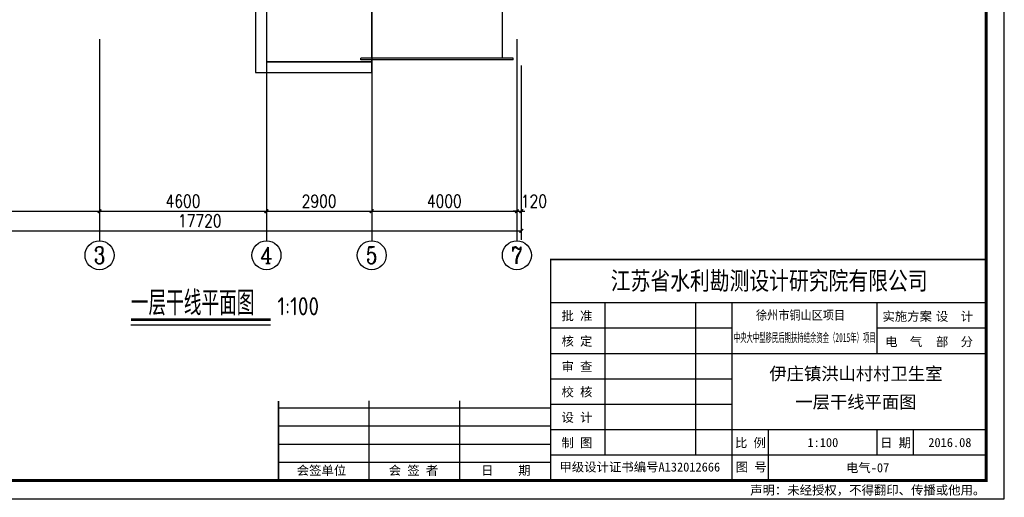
# Model space of a CAD drawing. Extents: x 41933 to 169416, y 41775 to 279375.
# Tile 31 of 39: x 98802 to 125933, y 160614 to 173786. Entities that reach past the tile are written whole.
import ezdxf
from ezdxf.enums import TextEntityAlignment as Align

# ---------------------------------------------------------------- set-up
doc = ezdxf.new("R2010")
doc.units = 0
doc.header["$LTSCALE"] = 1000
doc.header["$MEASUREMENT"] = 0
for name, color, linetype in [('AXIS', 3, 'Continuous'), ('AXIS_TEXT', 7, 'Continuous'), ('DIM_SYMB', 3, 'Continuous'), ('PUB_TEXT', 7, 'Continuous'), ('WINDOW', 4, 'Continuous'), ('图框', 4, 'Continuous')]:
    doc.layers.add(name, color=color, linetype=linetype)
doc.styles.add('_TCH_AXIS', font='COMPLEX', dxfattribs={"bigfont": 'GBCBIG'})
doc.styles.add('_TCH_WINDOW', font='SIMPLEX', dxfattribs={"bigfont": 'GBCBIG'})
doc.styles.add('COMPLEX', font='COMPLEX')
doc.styles.add('DIM_FONT', font='simplex.shx', dxfattribs={"width": 0.8})
doc.styles.add('ST', font='SimSun.ttf', dxfattribs={"height": 7})
doc.styles.get("Standard").update_dxf_attribs({"font": 'gbenor.shx', "bigfont": 'gbcbig.shx'})
doc.dimstyles.new('_TCH_ARCH&&100', dxfattribs={"dimtxt": 350, "dimasz": 100, "dimexe": 250, "dimexo": 300, "dimgap": 100, "dimtad": 1, "dimdec": 0, "dimzin": 0, "dimdsep": 46, "dimtxsty": 'DIM_FONT', "dimblk": 'ARCHTICK', "dimcen": 0.09, "dimclrt": 7, "dimazin": 2, "dimtfac": 1, "dimtdec": 0, "dimtix": 1, "dimtmove": 2, "dimatfit": 3, "dimfxl": 0, "dimtolj": 1, "dimtzin": 0, "dimarcsym": 0})

# ---------------------------------------------------------------- blocks, each defined once
blk = doc.blocks.new('_ArchTick')
at = {"color": 0, "linetype": 'ByBlock', "const_width": 0.4}
blk.add_lwpolyline([(-0.5, -0.5), (0.5, 0.5)], dxfattribs=at)
blk = doc.blocks.new('*D41')
at = {"layer": 'AXIS', "color": 0, "lineweight": -2, "transparency": 16777216}
for p, q in [((95002, 172266), (95002, 168255)), ((101002, 172266), (101002, 168255)), ((95002, 168505), (101002, 168505))]:
    blk.add_line(p, q, dxfattribs=at)
at = {"layer": 'Defpoints', "color": 0, "transparency": 16777216}
for p in [(95002, 172566), (101002, 172566), (101002, 168505)]:
    blk.add_point(p, dxfattribs=at)
at = {"layer": 'AXIS', "color": 0, "lineweight": -2, "transparency": 16777216, "xscale": 100, "yscale": 100, "zscale": 100, "rotation": 180}
blk.add_blockref('_ArchTick', (95002, 168505), dxfattribs=at)
at = {"layer": 'AXIS', "color": 0, "lineweight": -2, "transparency": 16777216, "xscale": 100, "yscale": 100, "zscale": 100}
blk.add_blockref('_ArchTick', (101002, 168505), dxfattribs=at)
at = {"layer": 'AXIS', "color": 7, "transparency": 16777216, "insert": (98002, 168780), "char_height": 350, "attachment_point": 5, "style": 'DIM_FONT'}
blk.add_mtext('\\A1;6000', dxfattribs=at)
blk = doc.blocks.new('*D42')
at = {"layer": 'AXIS', "color": 0, "lineweight": -2, "transparency": 16777216}
for p, q in [((101002, 172266), (101002, 168255)), ((105602, 172266), (105602, 168255)), ((101002, 168505), (105602, 168505))]:
    blk.add_line(p, q, dxfattribs=at)
at = {"layer": 'Defpoints', "color": 0, "transparency": 16777216}
for p in [(101002, 172566), (105602, 172566), (105602, 168505)]:
    blk.add_point(p, dxfattribs=at)
at = {"layer": 'AXIS', "color": 0, "lineweight": -2, "transparency": 16777216, "xscale": 100, "yscale": 100, "zscale": 100, "rotation": 180}
blk.add_blockref('_ArchTick', (101002, 168505), dxfattribs=at)
at = {"layer": 'AXIS', "color": 0, "lineweight": -2, "transparency": 16777216, "xscale": 100, "yscale": 100, "zscale": 100}
blk.add_blockref('_ArchTick', (105602, 168505), dxfattribs=at)
at = {"layer": 'AXIS', "color": 7, "transparency": 16777216, "insert": (103302, 168780), "char_height": 350, "attachment_point": 5, "style": 'DIM_FONT'}
blk.add_mtext('\\A1;4600', dxfattribs=at)
blk = doc.blocks.new('*D43')
at = {"layer": 'AXIS', "color": 0, "lineweight": -2, "transparency": 16777216}
for p, q in [((105602, 172266), (105602, 168255)), ((108502, 172266), (108502, 168255)), ((105602, 168505), (108502, 168505))]:
    blk.add_line(p, q, dxfattribs=at)
at = {"layer": 'Defpoints', "color": 0, "transparency": 16777216}
for p in [(105602, 172566), (108502, 172566), (108502, 168505)]:
    blk.add_point(p, dxfattribs=at)
at = {"layer": 'AXIS', "color": 0, "lineweight": -2, "transparency": 16777216, "xscale": 100, "yscale": 100, "zscale": 100, "rotation": 180}
blk.add_blockref('_ArchTick', (105602, 168505), dxfattribs=at)
at = {"layer": 'AXIS', "color": 0, "lineweight": -2, "transparency": 16777216, "xscale": 100, "yscale": 100, "zscale": 100}
blk.add_blockref('_ArchTick', (108502, 168505), dxfattribs=at)
at = {"layer": 'AXIS', "color": 7, "transparency": 16777216, "insert": (107052, 168780), "char_height": 350, "attachment_point": 5, "style": 'DIM_FONT'}
blk.add_mtext('\\A1;2900', dxfattribs=at)
blk = doc.blocks.new('*D44')
at = {"layer": 'AXIS', "color": 0, "lineweight": -2, "transparency": 16777216}
for p, q in [((108502, 172266), (108502, 168255)), ((112502, 172266), (112502, 168255)), ((108502, 168505), (112502, 168505))]:
    blk.add_line(p, q, dxfattribs=at)
at = {"layer": 'Defpoints', "color": 0, "transparency": 16777216}
for p in [(108502, 172566), (112502, 172566), (112502, 168505)]:
    blk.add_point(p, dxfattribs=at)
at = {"layer": 'AXIS', "color": 0, "lineweight": -2, "transparency": 16777216, "xscale": 100, "yscale": 100, "zscale": 100, "rotation": 180}
blk.add_blockref('_ArchTick', (108502, 168505), dxfattribs=at)
at = {"layer": 'AXIS', "color": 0, "lineweight": -2, "transparency": 16777216, "xscale": 100, "yscale": 100, "zscale": 100}
blk.add_blockref('_ArchTick', (112502, 168505), dxfattribs=at)
at = {"layer": 'AXIS', "color": 7, "transparency": 16777216, "insert": (110502, 168780), "char_height": 350, "attachment_point": 5, "style": 'DIM_FONT'}
blk.add_mtext('\\A1;4000', dxfattribs=at)
blk = doc.blocks.new('*D45')
at = {"layer": 'AXIS', "color": 0, "lineweight": -2, "transparency": 16777216}
for p, q in [((112502, 172266), (112502, 168255)), ((112622, 172266), (112622, 168255)), ((112502, 168505), (112402, 168505)), ((112502, 168505), (112622, 168505)), ((112622, 168505), (112722, 168505))]:
    blk.add_line(p, q, dxfattribs=at)
at = {"layer": 'Defpoints', "color": 0, "transparency": 16777216}
for p in [(112502, 172566), (112622, 172566), (112622, 168505)]:
    blk.add_point(p, dxfattribs=at)
at = {"layer": 'AXIS', "color": 0, "lineweight": -2, "transparency": 16777216, "xscale": 100, "yscale": 100, "zscale": 100}
blk.add_blockref('_ArchTick', (112502, 168505), dxfattribs=at)
at = {"layer": 'AXIS', "color": 0, "lineweight": -2, "transparency": 16777216, "xscale": 100, "yscale": 100, "zscale": 100, "rotation": 180}
blk.add_blockref('_ArchTick', (112622, 168505), dxfattribs=at)
at = {"layer": 'AXIS', "color": 7, "transparency": 16777216, "insert": (112972, 168780), "char_height": 350, "attachment_point": 5, "style": 'DIM_FONT'}
blk.add_mtext('\\A1;120', dxfattribs=at)
blk = doc.blocks.new('*D46')
at = {"layer": 'AXIS', "color": 0, "lineweight": -2, "transparency": 16777216}
for p, q in [((94902, 172524), (94902, 167714)), ((112622, 172524), (112622, 167714)), ((94902, 167964), (112622, 167964))]:
    blk.add_line(p, q, dxfattribs=at)
at = {"layer": 'Defpoints', "color": 0, "transparency": 16777216}
for p in [(94902, 172824), (112622, 172824), (112622, 167964)]:
    blk.add_point(p, dxfattribs=at)
at = {"layer": 'AXIS', "color": 0, "lineweight": -2, "transparency": 16777216, "xscale": 100, "yscale": 100, "zscale": 100, "rotation": 180}
blk.add_blockref('_ArchTick', (94902, 167964), dxfattribs=at)
at = {"layer": 'AXIS', "color": 0, "lineweight": -2, "transparency": 16777216, "xscale": 100, "yscale": 100, "zscale": 100}
blk.add_blockref('_ArchTick', (112622, 167964), dxfattribs=at)
at = {"layer": 'AXIS', "color": 7, "transparency": 16777216, "insert": (103762, 168239), "char_height": 350, "attachment_point": 5, "style": 'DIM_FONT'}
blk.add_mtext('\\A1;17720', dxfattribs=at)
blk = doc.blocks.new('_AXISO')
blk.add_circle((0, 0), 0.5)
at = {"layer": 'AXIS_TEXT', "style": 'COMPLEX', "width": 1.041667}
blk.add_attdef('A', text='', height=0.56, dxfattribs=at).set_placement((-0.25, -0.28), (0.25, -0.28), align=Align.FIT)

msp = doc.modelspace()

# ---------------------------------------------------------------- linework, layer by layer
for p, q in [((108501.9, 174228.1), (108501.9, 172728.1)), ((112101.9, 172728.1), (112101.9, 174228.1)), ((112401.9, 172728.1), (108201.9, 172728.1)), ((108201.9, 172678.1), (108201.9, 172728.1)), ((112401.9, 172678.1), (108201.9, 172678.1)), ((112401.9, 172678.1), (112401.9, 172728.1))]:
    msp.add_line(p, q)
msp.add_lwpolyline([(108501.9, 172728.1), (108501.9, 174228.1)])
at = {"layer": 'AXIS'}
for p, q in [((101001.9, 173249.7), (101001.9, 167689.5)), ((105601.9, 173249.7), (105601.9, 167689.5)), ((108501.9, 173249.7), (108501.9, 167689.5)), ((112501.9, 173249.7), (112501.9, 167689.5))]:
    msp.add_line(p, q, dxfattribs=at)
at = {"layer": 'DIM_SYMB', "const_width": 70}
msp.add_lwpolyline([(101865.5, 165514.6), (105716.7, 165514.6)], dxfattribs=at)
at = {"layer": 'DIM_SYMB'}
msp.add_lwpolyline([(101865.5, 165374.6), (105716.7, 165374.6)], dxfattribs=at)
at = {"layer": 'WINDOW'}
for p, q in [((108501.9, 172628.1), (105601.9, 172628.1)), ((108501.9, 172328.1), (108501.9, 172678.1))]:
    msp.add_line(p, q, dxfattribs=at)
for points in [[(105301.9, 174828.1), (105301.9, 172328.1), (108501.9, 172328.1)], [(105601.9, 174828.1), (105601.9, 172628.1), (108501.9, 172628.1)]]:
    msp.add_lwpolyline(points, dxfattribs=at)
at = {"layer": '图框'}
for p, q in [((125433, 165975), (113433, 165975)), ((114933, 161775), (114933, 165975)), ((117433, 161775), (117433, 165975)), ((118433, 161075), (118433, 165975)), ((122433, 164575), (122433, 165975)), ((118433, 165275), (113433, 165275)), ((125433, 165275), (122433, 165275)), ((125433, 164575), (113433, 164575)), ((118433, 163875), (113433, 163875)), ((113433, 163075), (105933, 163075)), ((108433, 161075), (108433, 163275)), ((110933, 161075), (110933, 163275)), ((118433, 163175), (113433, 163175)), ((113433, 162575), (105933, 162575)), ((125433, 162475), (113433, 162475)), ((119433, 161075), (119433, 162475)), ((122433, 161775), (122433, 162475)), ((122433, 161775), (122433, 162475)), ((123433, 161775), (123433, 162475)), ((113433, 162075), (105933, 162075)), ((125433, 161775), (113433, 161775)), ((113433, 161575), (105933, 161575))]:
    msp.add_line(p, q, dxfattribs=at)
at = {"layer": '图框', "color": 4}
msp.add_lwpolyline([(125933, 190275), (83933, 190275), (83933, 160575), (125933, 160575)], close=True, dxfattribs=at)
at = {"layer": '图框', "color": 4, "const_width": 80}
msp.add_lwpolyline([(86433, 161075), (125433, 161075), (125433, 189775), (86433, 189775)], close=True, dxfattribs=at)
at = {"layer": '图框', "const_width": 45}
for points in [[(113433, 161075), (113433, 167175), (125433, 167175)], [(105933, 161075), (105933, 163275)]]:
    msp.add_lwpolyline(points, dxfattribs=at)

# ---------------------------------------------------------------- block references
at = {"layer": 'AXIS'}
ref = msp.add_blockref('_AXISO', (101001.9, 167289.5), dxfattribs=dict(at, xscale=800, yscale=800, zscale=800))
ref.add_attrib('A', '3', dxfattribs={"layer": 'AXIS_TEXT', "height": 465.9, "style": '_TCH_AXIS'}).set_placement((100846.5, 167056.5), (101157.2, 167056.5), align=Align.FIT)
ref = msp.add_blockref('_AXISO', (105601.9, 167289.5), dxfattribs=dict(at, xscale=800, yscale=800, zscale=800))
ref.add_attrib('A', '4', dxfattribs={"layer": 'AXIS_TEXT', "height": 445.4, "style": '_TCH_AXIS'}).set_placement((105432.2, 167066.8), (105771.6, 167066.8), align=Align.FIT)
ref = msp.add_blockref('_AXISO', (108501.9, 167289.5), dxfattribs=dict(at, xscale=800, yscale=800, zscale=800))
ref.add_attrib('A', '5', dxfattribs={"layer": 'AXIS_TEXT', "height": 465.9, "style": '_TCH_AXIS'}).set_placement((108346.5, 167056.5), (108657.2, 167056.5), align=Align.FIT)
ref = msp.add_blockref('_AXISO', (112501.9, 167289.5), dxfattribs=dict(at, xscale=800, yscale=800, zscale=800))
ref.add_attrib('A', '7', dxfattribs={"layer": 'AXIS_TEXT', "height": 465.9, "style": '_TCH_AXIS'}).set_placement((112346.5, 167056.5), (112657.2, 167056.5), align=Align.FIT)

# ---------------------------------------------------------------- texts
at = {"layer": 'PUB_TEXT', "style": '_TCH_WINDOW'}
msp.add_text('一层干线平面图', height=675.18, dxfattribs=at).set_placement((101865.5, 165633.4))
at = {"layer": 'PUB_TEXT'}
msp.add_text('1:100', height=500, dxfattribs=at).set_placement((105901.7, 165633.4))
at = {"layer": '图框', "style": 'ST', "width": 0.8}
msp.add_text('江苏省水利勘测设计研究院有限公司', height=500, dxfattribs=at).set_placement((115089.1, 166337.6))
at = {"layer": '图框', "style": 'ST'}
for s, p in [('批 准', (113731.2, 165495)), ('实施方案', (122574.7, 165480.4)), ('设  计', (124049.2, 165480.4)), ('核 定', (113731.2, 164795)), ('电  气', (122649.2, 164780.4)), ('部  分', (124049.2, 164780.4)), ('审 查', (113731.2, 164095)), ('校 核', (113731.2, 163395)), ('设 计', (113731.2, 162695)), ('制 图', (113731.2, 161995)), ('比 例', (118511.1, 161995)), ('日 期', (122511.1, 161995)), ('会签单位', (106435.4, 161232.3)), ('会 签 者', (108970.9, 161232.3)), ('日    期', (111517.1, 161232.3)), ('甲级设计证书编号A132012666', (113675.2, 161325.4)), ('图 号', (118533, 161325.4)), ('声明：未经授权，不得翻印、传播或他用。', (118930, 160689.7))]:
    msp.add_text(s, height=250, dxfattribs=at).set_placement(p)
for s, width, p in [('徐州市铜山区项目 ', 0.9, (120395, 165514.2)), ('中央大中型移民后期扶持结余资金（2015年）项目', 0.5, (120433.2, 164895.1))]:
    msp.add_text(s, height=250, dxfattribs=dict(at, width=width)).set_placement(p, align=Align.CENTER)
for s, height, p in [('伊庄镇洪山村村卫生室', 350, (121843.5, 164022.8)), ('一层干线平面图', 350, (121843.5, 163244.5)), ('1:100', 250, (120933.2, 162125)), ('2016.08', 250, (124433, 162125)), ('电气-07', 250, (122166.3, 161429.4))]:
    msp.add_text(s, height=height, dxfattribs=at).set_placement(p, align=Align.MIDDLE_CENTER)

# ---------------------------------------------------------------- dimensions: what is measured, and where the dimension line sits
at = {"layer": 'AXIS'}
for p1, p2, distance, picture, middle in [((94901.9, 172824.4), (112621.9, 172824.4), -4860.2, '*D46', (103761.9, 168239.2)), ((95001.9, 172565.5), (101001.9, 172565.5), -4060.2, '*D41', (98001.9, 168780.3)), ((101001.9, 172565.5), (105601.9, 172565.5), -4060.2, '*D42', (103301.9, 168780.3)), ((105601.9, 172565.5), (108501.9, 172565.5), -4060.2, '*D43', (107051.9, 168780.3)), ((108501.9, 172565.5), (112501.9, 172565.5), -4060.2, '*D44', (110501.9, 168780.3))]:
    dim = msp.add_aligned_dim(p1=p1, p2=p2, distance=distance, dimstyle='_TCH_ARCH&&100', dxfattribs=at)
    dim.commit()
    dim.dimension.update_dxf_attribs({"geometry": picture, "text_midpoint": middle})
dim = msp.add_linear_dim(base=(112621.9, 168505.3), p1=(112501.9, 172565.5), p2=(112621.9, 172565.5), angle=0, dimstyle='_TCH_ARCH&&100', dxfattribs=at)
dim.commit()
dim.dimension.update_dxf_attribs({"geometry": '*D45', "text_midpoint": (112971.9, 168780.3), "dimtype": 129})

doc.saveas('drawing.dxf')
